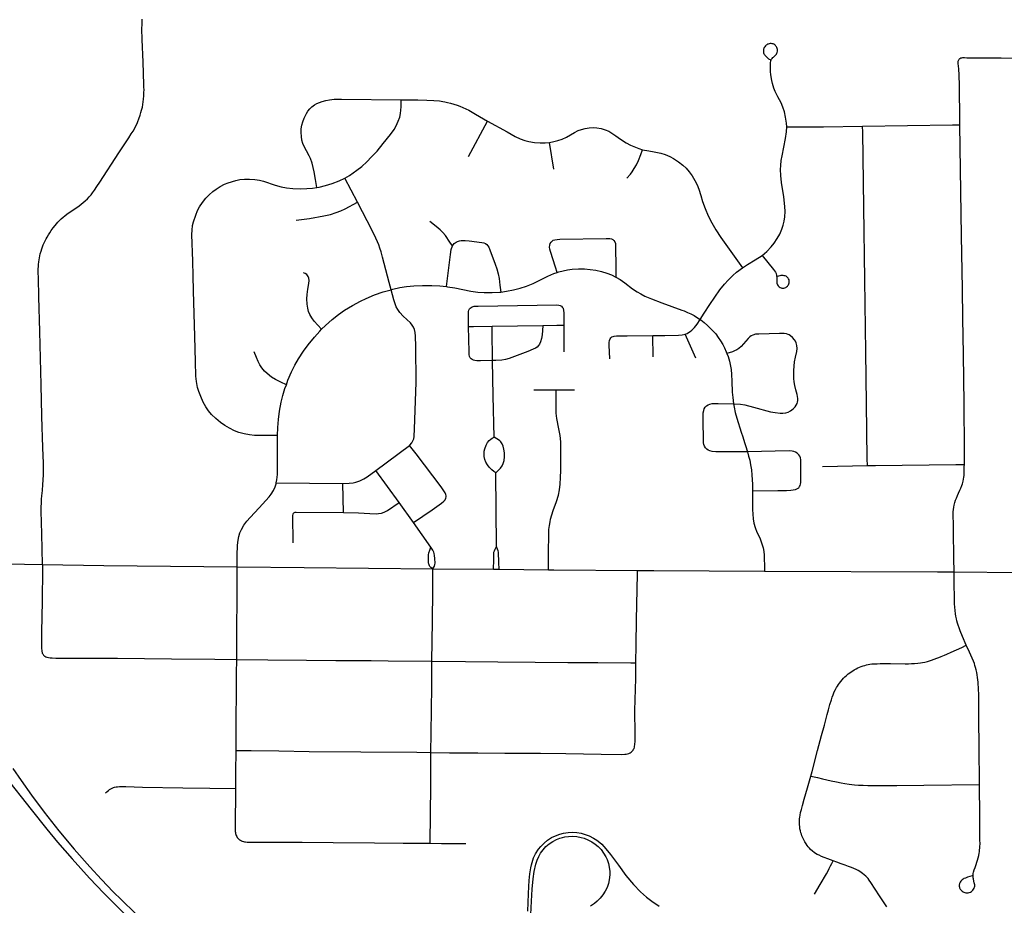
# Model space of a CAD drawing. Header units: feet. Extents: x 2113747 to 2516209, y 960708 to 1356798.
# Tile 53 of 92: x 2278185 to 2283483, y 1188301 to 1193066. Entities that reach past the tile are written whole.
import ezdxf

# ---------------------------------------------------------------- set-up
doc = ezdxf.new("R2010")
doc.units = ezdxf.units.FT
doc.header["$LTSCALE"] = 20
doc.header["$MEASUREMENT"] = 0
for name, color, linetype in [('GM_X_City_Street', 251, 'Continuous'), ('GM_X_Interchange_Ramps', 1, 'Continuous'), ('GM_X_Interstate_Route', 1, 'Continuous')]:
    doc.layers.add(name, color=color, linetype=linetype)

msp = doc.modelspace()

# ---------------------------------------------------------------- linework, layer by layer
at = {"layer": 'GM_X_City_Street', "flags": 128}
for points in [[(2278308, 1190135), (2278304.4, 1190300.4), (2278300.9, 1190422), (2278301, 1190442.5), (2278301.8, 1190465.9), (2278302.7, 1190485.4), (2278304, 1190504.1), (2278307.1, 1190532.8), (2278310.1, 1190565.3), (2278311.4, 1190588.8), (2278312.7, 1190618.5), (2278313.2, 1190638.7), (2278313.2, 1190655.7), (2278312.3, 1190679.6), (2278310.6, 1190721.7), (2278309.4, 1190762.9), (2278307.5, 1190821.7), (2278305.9, 1190872.4), (2278303.9, 1190934.1), (2278300.2, 1191102), (2278292.4, 1191388.6), (2278287.6, 1191575.4), (2278285.4, 1191676.2), (2278285, 1191707), (2278285, 1191726.1), (2278285.5, 1191738.3), (2278285.9, 1191749.2), (2278287.2, 1191763), (2278288.9, 1191774.7), (2278290.7, 1191785.6), (2278293, 1191796.2), (2278295.5, 1191806.5), (2278299.4, 1191820.4), (2278303.3, 1191833), (2278307.2, 1191843.4), (2278311.6, 1191854.2), (2278316.8, 1191866.4), (2278321.1, 1191875.5), (2278327.2, 1191886.8), (2278332.4, 1191896.3), (2278339.9, 1191909.5), (2278346.3, 1191919.3), (2278354.7, 1191931.6), (2278365, 1191945.8), (2278375, 1191959.3), (2278382.4, 1191968.4), (2278389.8, 1191976.7), (2278398.5, 1191985.3), (2278407.6, 1191994), (2278418.4, 1192003.6), (2278427.6, 1192011.4), (2278438.9, 1192020.1), (2278451.5, 1192029.2), (2278464.5, 1192038.3), (2278477.1, 1192046.5), (2278491.4, 1192056.1), (2278503.9, 1192065.2), (2278515.3, 1192073.9), (2278527.1, 1192083), (2278537.5, 1192092.1), (2278548.7, 1192102.6), (2278558.3, 1192112.9), (2278568.5, 1192123.8), (2278576.6, 1192133.8), (2278582.2, 1192141.2), (2278588.1, 1192149.5), (2278600.5, 1192168.9), (2278616.1, 1192192.8), (2278719, 1192350.1), (2278772.1, 1192430.7), (2278785.4, 1192451.5), (2278794.7, 1192466.7), (2278803.7, 1192482.3), (2278810.4, 1192494.5), (2278816.5, 1192507.6), (2278821.2, 1192519.3), (2278826, 1192532.3), (2278833, 1192552.3), (2278837.3, 1192566.6), (2278840.8, 1192579.2), (2278844.7, 1192595.3), (2278847.3, 1192609.2), (2278849.9, 1192625.2), (2278851.2, 1192639.5), (2278852.6, 1192657.4), (2278853.4, 1192674.3), (2278853.9, 1192688.6), (2278853.4, 1192703.8), (2278853, 1192717.3), (2278848.3, 1192838.5), (2278844.4, 1192960), (2278842.8, 1193017.4), (2278842.9, 1193042.1), (2278843.2, 1193069.5)], [(2282312.3, 1192490.1), (2282311.2, 1192508.9), (2282306.1, 1192541.3), (2282299.7, 1192570.1), (2282291.7, 1192595.1), (2282281.5, 1192619.2), (2282264.4, 1192651), (2282249.2, 1192680), (2282242.1, 1192697.8), (2282235.1, 1192722.1), (2282231.2, 1192739.5), (2282227.8, 1192759), (2282226, 1192772.1), (2282224.7, 1192785.1), (2282224, 1192797.7), (2282224, 1192811.6), (2282224.1, 1192822.5), (2282224.7, 1192834.6), (2282226.2, 1192844.2), (2282228, 1192850.1), (2282230.4, 1192853.7), (2282234.1, 1192858.1), (2282237.9, 1192862.1), (2282240.9, 1192865.2), (2282245.8, 1192869.6), (2282250.1, 1192873.9), (2282253.5, 1192877.5), (2282256.2, 1192881.5), (2282258.8, 1192885.8), (2282260.8, 1192890.6), (2282262.1, 1192896.1), (2282262.3, 1192901.1), (2282261.9, 1192906.5), (2282260.8, 1192911.3), (2282259.1, 1192916.5), (2282256.7, 1192920.6), (2282254.2, 1192924), (2282251.2, 1192927.6), (2282247.6, 1192931), (2282243.2, 1192933.8), (2282238.2, 1192935.9), (2282233.5, 1192937.2), (2282228.2, 1192937.8), (2282222.2, 1192937.5), (2282217, 1192936.9), (2282212, 1192935.4), (2282208.3, 1192933.9), (2282204.8, 1192931.7), (2282201.1, 1192929.1), (2282197.4, 1192925.6), (2282193.7, 1192920.8), (2282190.8, 1192916.2), (2282188.7, 1192911.7), (2282187.1, 1192907.1), (2282186.5, 1192902), (2282186.3, 1192897.4), (2282186.5, 1192893.5), (2282187.6, 1192887.8), (2282189.4, 1192883.4), (2282191.7, 1192878.7), (2282194.4, 1192875), (2282197.4, 1192871.6), (2282201.1, 1192867.5), (2282209.6, 1192859.9), (2282214.3, 1192856.3), (2282218.2, 1192853.9), (2282225.6, 1192850.5)], [(2283243.3, 1192501.1), (2283242.8, 1192523.1), (2283240.8, 1192712.4), (2283239.8, 1192767.4), (2283237.8, 1192802.3), (2283236.5, 1192816.2), (2283235.2, 1192830.9), (2283235.2, 1192842.3), (2283236.1, 1192847), (2283237.4, 1192850.5), (2283240, 1192854.4)], [(2283240, 1192854.4), (2283244.3, 1192857.8), (2283249, 1192860.4), (2283254.7, 1192861.7), (2283259.5, 1192862.1), (2283268.6, 1192862.1), (2283281.7, 1192862), (2283465.1, 1192860.6), (2283615.7, 1192860), (2283654.2, 1192860.2), (2283694.3, 1192860.3)], [(2279783.4, 1192163.8), (2279778.7, 1192196.1), (2279777.3, 1192206), (2279769.2, 1192248.1), (2279758.1, 1192293.4), (2279749.8, 1192318.6), (2279742.9, 1192333.9), (2279728.3, 1192359.9), (2279717.1, 1192380.9), (2279708.9, 1192400.4), (2279703.5, 1192418.8), (2279700.2, 1192437.7), (2279698.8, 1192460), (2279700, 1192479.1), (2279703.2, 1192497.9), (2279708.7, 1192516.3), (2279715.9, 1192537.2), (2279722.4, 1192551.6), (2279727.2, 1192562), (2279735, 1192574.7), (2279745.3, 1192586.9), (2279757.2, 1192597.9), (2279770.3, 1192607.3), (2279784.4, 1192615.1), (2279811.7, 1192625.3), (2279832.3, 1192631.4), (2279852.3, 1192635.3), (2279877, 1192637.9), (2279916.5, 1192638.5), (2280238.2, 1192635)], [(2279933.5, 1192213.8), (2279958.8, 1192228.4), (2279999.7, 1192256.2), (2280025.7, 1192276.8), (2280052.6, 1192301.4), (2280077.8, 1192327.6), (2280107.4, 1192359.6), (2280140.3, 1192399.6), (2280180.2, 1192447.8), (2280199.5, 1192474.8), (2280211.3, 1192495), (2280222.1, 1192519.4), (2280229.6, 1192541.7), (2280233.9, 1192561.3), (2280236.4, 1192578.7), (2280237.7, 1192596.9), (2280238.2, 1192635)], [(2280238.2, 1192635), (2280326.7, 1192634.4), (2280375, 1192633.7), (2280412.8, 1192632), (2280444, 1192629.1), (2280461.1, 1192626.8), (2280472.8, 1192624.4), (2280486.7, 1192621.6), (2280502.8, 1192617.6), (2280521, 1192612.4), (2280538.8, 1192606.8), (2280553.2, 1192601.1), (2280568.8, 1192594.5), (2280601, 1192579.1), (2280638.2, 1192558.6), (2280702.1, 1192520.7)], [(2280599.8, 1192330.5), (2280702.1, 1192520.7)], [(2280702.1, 1192520.7), (2280807.2, 1192462.4), (2280850.4, 1192438.6), (2280877.4, 1192425.8), (2280902.4, 1192416.6), (2280925, 1192410.7), (2280954.5, 1192405.7), (2280985.8, 1192403.5), (2281011.8, 1192403.5), (2281036.4, 1192404.6)], [(2281036.4, 1192404.6), (2281059.4, 1192410.2), (2281080.9, 1192415.8), (2281103.2, 1192423.3), (2281127.5, 1192434.5), (2281170.5, 1192459), (2281190.5, 1192469.2), (2281208.5, 1192476), (2281227, 1192480.9), (2281249.2, 1192484.5), (2281271.6, 1192485.5), (2281290.7, 1192484.3), (2281312.9, 1192480.4), (2281334.4, 1192474.2), (2281355.2, 1192465.7), (2281371.8, 1192456.3), (2281392.4, 1192441.6), (2281417.1, 1192423.9), (2281448, 1192404.5), (2281471.4, 1192391.9), (2281499, 1192380.2), (2281516.3, 1192373.8), (2281536.3, 1192366.8)], [(2282180.1, 1191797.2), (2282204.5, 1191818.2), (2282228.2, 1191843.7), (2282244.7, 1191864.2), (2282261.2, 1191888.6), (2282274.1, 1191911.5), (2282286.2, 1191938.4), (2282293.6, 1191960.1), (2282298.8, 1191982.5), (2282301.8, 1192005.2), (2282303.2, 1192034.7), (2282302.5, 1192060.9), (2282295.6, 1192112.9), (2282283.3, 1192190.7), (2282280.2, 1192227.2), (2282279.1, 1192259.4), (2282279.9, 1192282.3), (2282282.7, 1192309.1), (2282287.1, 1192333.9), (2282306.2, 1192427.2), (2282311.4, 1192463.3), (2282312.3, 1192490.1)], [(2282312.3, 1192490.1), (2282342.1, 1192490.1), (2282509.9, 1192490.1), (2282720.5, 1192493.3)], [(2282720.5, 1192493.3), (2283204.7, 1192500.5), (2283243.3, 1192501.1)], [(2282745.7, 1190666.5), (2282745.2, 1190702.5), (2282740.9, 1191000.8), (2282737.2, 1191279.6), (2282732, 1191667), (2282726.4, 1192057.9), (2282720.9, 1192461.4), (2282720.5, 1192493.3)], [(2283267.7, 1190673.3), (2283268.1, 1190755.6), (2283266.5, 1190999.7), (2283262.3, 1191266.7), (2283259.7, 1191458.7), (2283257.2, 1191618.5), (2283252.6, 1191903.8), (2283248.8, 1192141.3), (2283245.8, 1192380.6), (2283243.3, 1192501.1)], [(2281058.3, 1192261.5), (2281036.4, 1192404.6)], [(2281451, 1192212.7), (2281470.6, 1192235.3), (2281480.2, 1192247.9), (2281491.9, 1192264.8), (2281504.1, 1192284.7), (2281515.1, 1192308.8), (2281526.1, 1192340.1), (2281536.3, 1192366.8)], [(2281536.3, 1192366.8), (2281569.8, 1192360.3), (2281598.9, 1192355.4), (2281633.8, 1192347.8), (2281658.4, 1192340.3), (2281682.2, 1192330.4), (2281702.1, 1192319.8), (2281729.3, 1192302.2), (2281752.1, 1192284.2), (2281770.9, 1192266.5), (2281787.9, 1192247.2), (2281803, 1192226.3), (2281818.1, 1192201.4), (2281829.4, 1192178.1), (2281838.7, 1192154.1), (2281848.9, 1192119.7), (2281858.8, 1192088.1), (2281872.3, 1192050.9), (2281889.3, 1192011.4), (2281908.6, 1191972.9), (2281930.3, 1191935.9), (2281957.9, 1191894.8), (2282073.8, 1191731.7)], [(2279572.5, 1190829.1), (2279528.5, 1190828.7), (2279479.2, 1190828.3), (2279448.1, 1190829.6), (2279420.7, 1190832.9), (2279392.5, 1190837.4), (2279364.6, 1190845.4), (2279340.5, 1190854.6), (2279314.3, 1190867.4), (2279289.1, 1190882), (2279265.4, 1190898.8), (2279240.7, 1190919.8), (2279217.7, 1190942.6), (2279201.1, 1190962.2), (2279186.5, 1190983.5), (2279172.2, 1191008.8), (2279158.7, 1191038.3), (2279148.3, 1191065.5), (2279142.3, 1191087.1), (2279136.3, 1191118.9), (2279133.3, 1191147.9), (2279130.1, 1191226.2), (2279127.1, 1191360.7), (2279120.5, 1191606.7), (2279118.1, 1191688.7), (2279115.8, 1191767.3), (2279111, 1191911.3), (2279111.9, 1191933.7), (2279115.3, 1191959.3), (2279119.9, 1191977.9), (2279131.9, 1192015), (2279141.7, 1192038.9), (2279152.3, 1192058.7), (2279168.2, 1192083), (2279186.2, 1192105.9), (2279203.9, 1192124.6), (2279223.2, 1192141.8), (2279241.2, 1192155.1), (2279263.5, 1192168.4), (2279286.3, 1192180.4), (2279307.2, 1192188.7), (2279347.7, 1192200.7), (2279369.6, 1192205.6), (2279395.2, 1192208.3), (2279421, 1192208.5), (2279450, 1192206.3), (2279475.5, 1192202.4), (2279497.4, 1192197), (2279559.4, 1192175.8), (2279591.5, 1192167.2), (2279620.9, 1192161.9), (2279653.8, 1192158.3), (2279693.5, 1192156.5), (2279729.9, 1192157.4), (2279759.6, 1192159.8), (2279783.4, 1192163.8)], [(2279783.4, 1192163.8), (2279795.6, 1192165.8), (2279831.1, 1192174), (2279865.8, 1192185), (2279902.9, 1192199.2), (2279933.5, 1192213.8)], [(2280002.1, 1192084), (2279933.5, 1192213.8)], [(2279672.7, 1191987.1), (2279700.2, 1191990.3), (2279744.1, 1191996.5), (2279821.6, 1192010.7), (2279856.7, 1192018.9), (2279888.1, 1192028.4), (2279912.6, 1192037.7), (2279935.3, 1192048.3), (2280002.1, 1192084)], [(2280183, 1191613.1), (2280172.3, 1191652), (2280137.8, 1191789.3), (2280129.8, 1191817.5), (2280123.3, 1191837.2), (2280117, 1191854.7), (2280110.2, 1191871), (2280101.7, 1191891.1), (2280081.4, 1191932.4), (2280002.1, 1192084)], [(2280512.9, 1191849.8), (2280499.9, 1191869.1), (2280476, 1191904.5), (2280461.6, 1191922), (2280447.8, 1191935.6), (2280424.9, 1191953.9), (2280390.9, 1191980.6)], [(2281077, 1191706), (2281067.6, 1191734.8), (2281040.3, 1191818.5), (2281036.7, 1191830.9), (2281035.5, 1191842), (2281036.8, 1191853.3), (2281039.4, 1191861.6), (2281044.2, 1191869.4), (2281049.4, 1191875), (2281055.6, 1191879.4), (2281063.9, 1191882.5), (2281076.3, 1191884.1), (2281091.1, 1191885), (2281341.1, 1191888.9), (2281360, 1191888.9), (2281368.5, 1191887), (2281376.1, 1191883.2), (2281382.5, 1191877.7), (2281387.1, 1191870.7), (2281389.8, 1191862.5), (2281390.9, 1191853.4), (2281392.8, 1191725.9), (2281393, 1191681.5)], [(2280481.7, 1191630), (2280485.1, 1191659.5), (2280502.2, 1191803.2), (2280507, 1191830.5), (2280512.9, 1191849.8)], [(2280512.9, 1191849.8), (2280516.4, 1191855.5), (2280522.7, 1191862), (2280532.5, 1191869.1), (2280540.5, 1191873), (2280550.5, 1191876.1), (2280560.9, 1191877.8), (2280571.8, 1191878.3), (2280582.2, 1191878.3), (2280603.4, 1191875.6), (2280670.7, 1191867.7), (2280682.9, 1191864.9), (2280690.8, 1191861.3), (2280697.9, 1191856), (2280703.8, 1191849.5), (2280708.7, 1191841.8), (2280715.2, 1191827.3), (2280743.7, 1191750.1), (2280751.3, 1191726), (2280759.3, 1191697.9), (2280764, 1191674.1), (2280769, 1191637.3), (2280773, 1191600.9)], [(2282073.8, 1191731.7), (2282100.3, 1191748.8), (2282142.8, 1191773.5), (2282180.1, 1191797.2)], [(2282180.1, 1191797.2), (2282241.1, 1191721.9), (2282250.7, 1191708.6), (2282255.1, 1191699.8), (2282257.4, 1191690.2), (2282258.9, 1191677.4), (2282258.3, 1191657.6), (2282258.8, 1191652.4), (2282259.5, 1191647.9), (2282260.9, 1191643.5), (2282262.7, 1191639.2), (2282266.7, 1191633.3), (2282271.4, 1191628.8), (2282277, 1191625.3), (2282281.3, 1191623.5), (2282286.3, 1191622.4), (2282291.5, 1191621.8), (2282296.2, 1191622.2), (2282301.5, 1191623.1), (2282306.9, 1191625.5), (2282311.3, 1191628), (2282316.1, 1191632.2), (2282318.8, 1191636), (2282321.8, 1191640.4), (2282323.9, 1191645.2), (2282325.3, 1191649.6), (2282325.8, 1191654.6), (2282325.9, 1191659.4), (2282324.7, 1191665.8), (2282322.1, 1191671.8), (2282319.1, 1191676.1), (2282316.1, 1191679.6), (2282312.2, 1191682.8), (2282308.1, 1191685.4), (2282303.7, 1191687.2), (2282298.7, 1191688.5), (2282292.4, 1191689.4), (2282285.9, 1191689.3), (2282280.9, 1191689.1), (2282274, 1191688), (2282267.6, 1191686.3), (2282263.1, 1191684.3)], [(2281846.1, 1191453.1), (2281867, 1191487.4), (2281898.3, 1191533.6), (2281952.1, 1191611.9), (2281977.8, 1191643.3), (2281996.9, 1191664.9), (2282021.6, 1191690.2), (2282041.2, 1191707.6), (2282073.8, 1191731.7)], [(2279809.4, 1191400.5), (2279769.8, 1191443.2), (2279756.5, 1191461.3), (2279746.1, 1191479.5), (2279739.1, 1191496.8), (2279734.8, 1191514.3), (2279731.7, 1191535.4), (2279730.4, 1191564.9), (2279731.6, 1191587.8), (2279736, 1191617.1), (2279741.1, 1191646.3), (2279741.8, 1191662.9), (2279740.2, 1191675.8), (2279737.1, 1191685), (2279733.9, 1191690.6), (2279729.5, 1191695.5), (2279721.4, 1191700.5), (2279712, 1191704.1)], [(2280773, 1191600.9), (2280804.1, 1191604.8), (2280842.4, 1191612.2), (2280877, 1191621.2), (2280910.9, 1191632.4), (2280947, 1191647.3), (2280979.1, 1191663.2), (2281026.2, 1191685.8), (2281058.4, 1191699.7), (2281077, 1191706)], [(2281077, 1191706), (2281085.3, 1191708.8), (2281109.6, 1191715.7), (2281132.2, 1191720), (2281157.5, 1191723), (2281192.1, 1191725.3), (2281223.3, 1191725.2), (2281254.2, 1191722.9), (2281284.8, 1191718.4), (2281314.8, 1191711.8), (2281344, 1191702.9), (2281369, 1191693), (2281393, 1191681.5)], [(2281393, 1191681.5), (2281393.2, 1191681.4), (2281416.2, 1191667.9), (2281440.5, 1191650.6), (2281482.1, 1191618.6), (2281506.6, 1191602.7), (2281526.1, 1191591.3), (2281549.1, 1191579.4), (2281584.8, 1191563.7), (2281640, 1191543.1), (2281748, 1191503.7), (2281760.2, 1191498.8), (2281778.3, 1191491), (2281796.5, 1191482.7), (2281813.9, 1191473.7), (2281832.5, 1191462.2), (2281846.1, 1191453.1)], [(2280183, 1191613.1), (2280192, 1191615.7), (2280230.6, 1191624.7), (2280266.5, 1191630.8), (2280306, 1191634.8), (2280352.1, 1191636.7), (2280401.6, 1191636.5), (2280445.6, 1191633.9), (2280481.7, 1191630)], [(2280481.7, 1191630), (2280486.9, 1191629.5), (2280526.2, 1191623.3), (2280612.9, 1191605.4), (2280649.8, 1191600.7), (2280684, 1191598.1), (2280726.3, 1191598), (2280768.6, 1191600.3), (2280773, 1191600.9)], [(2279809.4, 1191400.5), (2279829.6, 1191420.6), (2279866.9, 1191453.2), (2279900.7, 1191479.7), (2279933.2, 1191502.5), (2279975.2, 1191528.6), (2280018.6, 1191552.5), (2280048.5, 1191566.7), (2280094.6, 1191584.9), (2280141.3, 1191601), (2280183, 1191613.1)], [(2280282, 1190775.8), (2280284.1, 1190777.6), (2280294.3, 1190789.2), (2280300.6, 1190799.7), (2280304.7, 1190811.1), (2280306.9, 1190823.2), (2280308.9, 1190865.5), (2280317.6, 1191114.4), (2280315.5, 1191308.2), (2280315.3, 1191363.7), (2280313.4, 1191382.8), (2280309.1, 1191399.3), (2280303.7, 1191412.2), (2280297.1, 1191422.7), (2280286.7, 1191434.4), (2280248.5, 1191470.3), (2280230.5, 1191490), (2280218.8, 1191506.6), (2280210.6, 1191521.4), (2280204.2, 1191537.2), (2280197.6, 1191558), (2280183, 1191613.1)], [(2280600.3, 1191415.5), (2280599.1, 1191482.3), (2280600.1, 1191496.4), (2280602.2, 1191503.4), (2280605.3, 1191510), (2280609, 1191514.3), (2280613.2, 1191518), (2280619.9, 1191521.3), (2280630.7, 1191524), (2280651.3, 1191525.2), (2281074.9, 1191532), (2281085.5, 1191530.6), (2281092.5, 1191528.5), (2281100.2, 1191524.1), (2281104.5, 1191520.2), (2281108.4, 1191513.2), (2281111, 1191501.9), (2281112.2, 1191488.2), (2281112.1, 1191423.2)], [(2280600.3, 1191415.5), (2280626.2, 1191415.8), (2280726.4, 1191417)], [(2280729.3, 1191232.4), (2280664.2, 1191230.8), (2280644, 1191230.8), (2280633.6, 1191232), (2280626.5, 1191233.7), (2280619.7, 1191236.9), (2280613.7, 1191241.4), (2280608.8, 1191247.4), (2280605.5, 1191254.2), (2280603, 1191264.9), (2280602.6, 1191278.8), (2280600.3, 1191415.5)], [(2280726.4, 1191417), (2281000, 1191421.2), (2281000.2, 1191421.2)], [(2280729.3, 1191232.4), (2280726.8, 1191393.1), (2280726.4, 1191417)], [(2281000.2, 1191421.2), (2280998.5, 1191393.4), (2280996.4, 1191369.9), (2280992.6, 1191350), (2280987.8, 1191333.7), (2280982.2, 1191321), (2280976.1, 1191312.2), (2280968.5, 1191304.7), (2280959.8, 1191298.7), (2280947.6, 1191292.5), (2280919.8, 1191281.5), (2280818.6, 1191243.2), (2280799.1, 1191237.7), (2280779.2, 1191234.7), (2280746.1, 1191232.8), (2280729.3, 1191232.4)], [(2281000.2, 1191421.2), (2281075.7, 1191422.6), (2281112.1, 1191423.2)], [(2281112.1, 1191423.2), (2281112, 1191278.3)], [(2281764.7, 1191373.7), (2281775.9, 1191378.4), (2281784.2, 1191382.8), (2281793.1, 1191389.2), (2281800.5, 1191395.3), (2281808.7, 1191402.6), (2281815.7, 1191410), (2281829.2, 1191427.8), (2281846.1, 1191453.1)], [(2281846.1, 1191453.1), (2281849.9, 1191450.5), (2281850.1, 1191450.4), (2281868.6, 1191436.4), (2281886, 1191421.2), (2281909.7, 1191398), (2281929.7, 1191375.8), (2281943.1, 1191357), (2281956.4, 1191338), (2281967.5, 1191317.9), (2281977.2, 1191300.5), (2281986.4, 1191279.3), (2281990, 1191270.3)], [(2279619.5, 1191101.9), (2279628.3, 1191125.7), (2279647.9, 1191171.1), (2279665.5, 1191206.6), (2279685.1, 1191241.1), (2279712, 1191282.7), (2279737.1, 1191317.5), (2279770.2, 1191358.7), (2279798.9, 1191390.2), (2279809.4, 1191400.5)], [(2281360.6, 1191241.5), (2281356.4, 1191314.2), (2281356.1, 1191329.8), (2281357.7, 1191339.4), (2281361.4, 1191348.3), (2281365.7, 1191354.9), (2281371.8, 1191359.7), (2281378.3, 1191362.4), (2281384.2, 1191363.7), (2281395.9, 1191364.5), (2281454.2, 1191365.7), (2281592.1, 1191367)], [(2281592.1, 1191367), (2281656.1, 1191367.8), (2281730.5, 1191369), (2281749.2, 1191370.4), (2281764.7, 1191373.7)], [(2281592.5, 1191251.8), (2281592.1, 1191367)], [(2281823.6, 1191245.5), (2281764.7, 1191373.7)], [(2282025.7, 1190999.5), (2282063.6, 1190996.7), (2282086.6, 1190993.2), (2282133.7, 1190981), (2282225.3, 1190956.1), (2282250.3, 1190951.7), (2282277.1, 1190948.7), (2282290.2, 1190948.7), (2282307.2, 1190951), (2282320.3, 1190954.9), (2282332.9, 1190961.4), (2282346.7, 1190971.8), (2282357.5, 1190983.8), (2282363.3, 1190992.2), (2282368, 1191001.2), (2282370.1, 1191009), (2282371, 1191016.4), (2282371.5, 1191027.7), (2282370.6, 1191038.1), (2282368.2, 1191050.1), (2282361.6, 1191074.3), (2282355.3, 1191097.5), (2282352.5, 1191117.3), (2282351.1, 1191136.2), (2282350.2, 1191156.1), (2282349.9, 1191178.1), (2282351.2, 1191202), (2282353.8, 1191224.5), (2282358.5, 1191250.6), (2282366, 1191280.6), (2282367.6, 1191296.5), (2282366.9, 1191312.2), (2282363.4, 1191326.6), (2282359.2, 1191336.1), (2282354, 1191344.4), (2282343, 1191356.6), (2282332.7, 1191364.6), (2282324.7, 1191370), (2282319.6, 1191372.6), (2282310.9, 1191375.7), (2282298.3, 1191377.4), (2282273.1, 1191378.3), (2282161.4, 1191374.7), (2282144.6, 1191373.2), (2282129.4, 1191369.2), (2282121.1, 1191364.9), (2282113.3, 1191359.3), (2282104.2, 1191351), (2282066.7, 1191307.4), (2282054.7, 1191296.8), (2282043.4, 1191289.4), (2282031.2, 1191284.2), (2282019.6, 1191279.5), (2281990, 1191270.3)], [(2279619.5, 1191101.9), (2279589.7, 1191116.5), (2279560.6, 1191131), (2279540.5, 1191143.5), (2279516.9, 1191161.7), (2279502.5, 1191175.3), (2279487.8, 1191193.2), (2279476.9, 1191209.7), (2279467.9, 1191227.4), (2279459.1, 1191248.8), (2279446.9, 1191278.7)], [(2281990, 1191270.3), (2281996.2, 1191254.7), (2282004.1, 1191229.3), (2282008.3, 1191210.7), (2282012.6, 1191184.6), (2282015.1, 1191157.2), (2282016.3, 1191120.9), (2282018.5, 1191062.1), (2282021.6, 1191033), (2282025.7, 1190999.5)], [(2280736.9, 1190819.1), (2280732.3, 1191042.1), (2280729.3, 1191232.4)], [(2279572.5, 1190829.1), (2279573.6, 1190871.9), (2279576.5, 1190914.6), (2279582.4, 1190959), (2279592.1, 1191009), (2279600.5, 1191044.4), (2279612.2, 1191082.3), (2279619.5, 1191101.9)], [(2280951, 1191074.4), (2281071.2, 1191075.2)], [(2281029.8, 1190106.4), (2281029.9, 1190136.3), (2281030.2, 1190197), (2281031.6, 1190297.9), (2281032.6, 1190323.1), (2281034.8, 1190343.9), (2281038.3, 1190363.9), (2281041.2, 1190377.7), (2281056.1, 1190426), (2281072.9, 1190474.4), (2281083.5, 1190508.5), (2281089.7, 1190536), (2281093.7, 1190567.5), (2281095.3, 1190602.3), (2281096.3, 1190640.7), (2281097.3, 1190775), (2281096.1, 1190794), (2281092.1, 1190829), (2281089.3, 1190846.8), (2281085.4, 1190864.6), (2281074.5, 1190920), (2281071.6, 1190949.2), (2281070.7, 1190973.6), (2281071.2, 1191075.2)], [(2281071.2, 1191075.2), (2281170.3, 1191074.9)], [(2282100.8, 1190740.6), (2281930.4, 1190740.5), (2281910.8, 1190742.3), (2281898.2, 1190745.7), (2281889.4, 1190750), (2281881.4, 1190755.8), (2281874.6, 1190762.8), (2281869.1, 1190771), (2281865.7, 1190780.1), (2281864.2, 1190789.8), (2281862.8, 1190924.3), (2281863.1, 1190950.5), (2281865.2, 1190963.4), (2281868.6, 1190972.6), (2281873.9, 1190980.9), (2281880.9, 1190987.7), (2281889.1, 1190993.2), (2281898, 1190997.2), (2281910.7, 1191000.3), (2281923.8, 1191001.4), (2281943.3, 1191001.5), (2282025.7, 1190999.5)], [(2282025.7, 1190999.5), (2282029, 1190981.7), (2282034.9, 1190953.1), (2282043.3, 1190921.6), (2282067.1, 1190846.8), (2282075.6, 1190822), (2282085.6, 1190790.7), (2282092.2, 1190768.7), (2282099.2, 1190746.8), (2282100.8, 1190740.6)], [(2279565.1, 1190573.5), (2279568.4, 1190590.3), (2279571.3, 1190619.3), (2279572.7, 1190668.3), (2279571.9, 1190802.8), (2279572.5, 1190829.1)], [(2280100.5, 1190640.7), (2280282, 1190775.8)], [(2280304.3, 1190359.9), (2280404.1, 1190429.1), (2280454.6, 1190465.5), (2280467.4, 1190475.7), (2280473.9, 1190483.1), (2280478.2, 1190491.8), (2280479.5, 1190498.1), (2280479.5, 1190504.6), (2280478.1, 1190510.9), (2280473.9, 1190519.8), (2280451.8, 1190552.4), (2280318.1, 1190730.1), (2280282, 1190775.8)], [(2280746.8, 1190628.5), (2280735.9, 1190635.8), (2280725.5, 1190644.1), (2280719, 1190650.2), (2280711.6, 1190657.6), (2280701.6, 1190670.6), (2280693.4, 1190684.5), (2280687.9, 1190699.4), (2280684.2, 1190715.3), (2280683.3, 1190728.4), (2280684.7, 1190744), (2280688.1, 1190757.6), (2280694.5, 1190776.2), (2280702.6, 1190790.5), (2280710.8, 1190801.3), (2280719.9, 1190809.6), (2280727.3, 1190814.8), (2280736.9, 1190819.1)], [(2280746.8, 1190628.5), (2280757.6, 1190638), (2280771.1, 1190653.2), (2280780.7, 1190666.4), (2280786.3, 1190678.3), (2280790.8, 1190693.9), (2280793.2, 1190713.4), (2280793.1, 1190736.4), (2280790.6, 1190755.9), (2280786.4, 1190771.7), (2280781.2, 1190783.7), (2280773.9, 1190794.5), (2280768.6, 1190800), (2280761.6, 1190805.2), (2280752.9, 1190810.8), (2280736.9, 1190819.1)], [(2282127.6, 1190530.2), (2282264.5, 1190532.9), (2282311.4, 1190533.6), (2282334.4, 1190534.9), (2282347.4, 1190536.3), (2282359.1, 1190538.8), (2282370.5, 1190543.2), (2282377, 1190547.9), (2282381.3, 1190553.6), (2282384.3, 1190559.7), (2282386.1, 1190567.5), (2282387.4, 1190576.2), (2282388, 1190586.5), (2282388.3, 1190698.2), (2282386.6, 1190707.8), (2282383.3, 1190716.7), (2282377.6, 1190724.8), (2282368.2, 1190734), (2282360, 1190739.4), (2282350.9, 1190743.1), (2282341, 1190744.7), (2282324.8, 1190745.7), (2282100.8, 1190740.6)], [(2282100.8, 1190740.6), (2282106.8, 1190718.2), (2282112.7, 1190696), (2282117.7, 1190670.2), (2282122, 1190644.2), (2282125, 1190614.7), (2282126.1, 1190592.7), (2282127.1, 1190565.4), (2282127.6, 1190539.2), (2282127.6, 1190530.2)], [(2282745.7, 1190666.5), (2282789.2, 1190667.3), (2283221.3, 1190672.7), (2283267.7, 1190673.3)], [(2283212.5, 1190094.5), (2283211.8, 1190169.4), (2283209.7, 1190315.8), (2283208.5, 1190359), (2283207.1, 1190391.7), (2283207.2, 1190406.9), (2283207.6, 1190418.2), (2283208.5, 1190430.4), (2283210.4, 1190443), (2283212.8, 1190454.7), (2283216.5, 1190467.9), (2283220.7, 1190480.3), (2283224.9, 1190492.2), (2283231.1, 1190506.4), (2283236.7, 1190519), (2283244.1, 1190534.6), (2283249.1, 1190546), (2283254.1, 1190559.4), (2283257, 1190568), (2283259.3, 1190575.8), (2283261.5, 1190583.2), (2283263.5, 1190594.1), (2283265, 1190603.7), (2283266, 1190614), (2283266.8, 1190628), (2283267.2, 1190641.8), (2283267.6, 1190661), (2283267.7, 1190673.3)], [(2279923.8, 1190571.3), (2279957.8, 1190571.8), (2279979.1, 1190574), (2279993.6, 1190577.4), (2280014.6, 1190584.7), (2280026, 1190590), (2280036.4, 1190595.7), (2280055, 1190606.8), (2280100.5, 1190640.7)], [(2280226.2, 1190468), (2280100.5, 1190640.7)], [(2280751.2, 1190231.9), (2280746.8, 1190628.5)], [(2282504.5, 1190662), (2282745.7, 1190666.5)], [(2279354.2, 1190121.7), (2279355.7, 1190182.9), (2279357, 1190238.9), (2279359.6, 1190265.5), (2279363.6, 1190285.3), (2279369.8, 1190304.5), (2279377.9, 1190323), (2279391.3, 1190346.2), (2279406.7, 1190368.1), (2279424, 1190388.4), (2279474.1, 1190440.3), (2279509.6, 1190479.1), (2279527.2, 1190498.1), (2279538.6, 1190513.5), (2279549.8, 1190532.9), (2279559.2, 1190553.4), (2279564.1, 1190568.4), (2279565.1, 1190573.5)], [(2279565.1, 1190573.5), (2279923.8, 1190571.3)], [(2279926.2, 1190413.6), (2279923.8, 1190571.3)], [(2282127.6, 1190530.2), (2282127.6, 1190513), (2282127.5, 1190457.3), (2282127.7, 1190431.1), (2282128.9, 1190405.2), (2282131.8, 1190379.5), (2282135.7, 1190357.5), (2282142.4, 1190332.9), (2282151.3, 1190309.4), (2282166.4, 1190277.8), (2282178.7, 1190246.3), (2282185.2, 1190223.9), (2282188.5, 1190204.4), (2282190.2, 1190184.5), (2282190.9, 1190165.8), (2282191.5, 1190129.7), (2282192.1, 1190098.5)], [(2279926.2, 1190413.6), (2280007.3, 1190412.7), (2280069.4, 1190409.7), (2280102.1, 1190407.9), (2280115.2, 1190408.7), (2280131.3, 1190411.4), (2280146.7, 1190416.8), (2280164.2, 1190425.9), (2280226.2, 1190468)], [(2280304.3, 1190359.9), (2280226.2, 1190468)], [(2279656.9, 1190251.3), (2279654.3, 1190398.8), (2279655.5, 1190405.3), (2279658.4, 1190410.9), (2279660.7, 1190413.3), (2279666.4, 1190416.4), (2279672.9, 1190417), (2279926.2, 1190413.6)], [(2280396.7, 1190227.6), (2280304.3, 1190359.9)], [(2280407.3, 1190111.6), (2280397.8, 1190119), (2280392.3, 1190124.6), (2280389.8, 1190127.8), (2280387.5, 1190132.4), (2280385.6, 1190137.6), (2280384.6, 1190142.4), (2280384.3, 1190148.1), (2280384.4, 1190165.9), (2280385, 1190186.7), (2280386.4, 1190198.1), (2280391, 1190211.7), (2280396.7, 1190227.6)], [(2280407.3, 1190111.6), (2280413.7, 1190119.8), (2280417.3, 1190126.5), (2280419.4, 1190134.5), (2280419.9, 1190141.2), (2280418.8, 1190166.1), (2280416.8, 1190182.5), (2280415, 1190193), (2280412.9, 1190200.6), (2280407.5, 1190212.2), (2280396.7, 1190227.6)], [(2280735, 1190109), (2280735.8, 1190160.5), (2280736.6, 1190201.2), (2280738.7, 1190208.7), (2280742.4, 1190216.5), (2280751.2, 1190231.9)], [(2280764.1, 1190108.8), (2280762.4, 1190145.7), (2280760.5, 1190200.1), (2280759, 1190208.9), (2280756.4, 1190216.5), (2280751.2, 1190231.9)], [(2277823.3, 1190143.5), (2278308, 1190135)], [(2278308, 1190135), (2278307.7, 1190111.5), (2278305.9, 1189935.7), (2278302.8, 1189772.4), (2278302.8, 1189693.4), (2278302.8, 1189681.2), (2278303.2, 1189673.8), (2278304.2, 1189667), (2278305.4, 1189662.1), (2278306.5, 1189658.3), (2278308.4, 1189654.3), (2278310.4, 1189650.4), (2278313.2, 1189646.9), (2278315.8, 1189643.7), (2278319.7, 1189640.8), (2278324.9, 1189638.2), (2278330.5, 1189636), (2278339.8, 1189633.8), (2278349.6, 1189632.5), (2278360.1, 1189631.7), (2278378.7, 1189631.2), (2278442.1, 1189631.2), (2278710.5, 1189629.8), (2279001, 1189627), (2279235.1, 1189624.6), (2279352.5, 1189623.4)], [(2278308, 1190135), (2278638.3, 1190129.1), (2279354.2, 1190121.7)], [(2279352.5, 1189623.4), (2279353.3, 1189728.2), (2279353.9, 1189822.2), (2279354.8, 1189915.5), (2279355.7, 1190002.4), (2279354.2, 1190121.7)], [(2279354.2, 1190121.7), (2279716.2, 1190117.9), (2280407.3, 1190111.6)], [(2280403.2, 1189615), (2280405.7, 1189827.8), (2280407.1, 1189995), (2280407.3, 1190111.6)], [(2280407.3, 1190111.6), (2280735, 1190109)], [(2280735, 1190109), (2280764.1, 1190108.8)], [(2280764.1, 1190108.8), (2281029.8, 1190106.4)], [(2281029.8, 1190106.4), (2281058.7, 1190106.2), (2281508.8, 1190102.8)], [(2281500.7, 1189605.8), (2281502.4, 1189702), (2281503.4, 1189836.4), (2281508.4, 1190082.8), (2281508.8, 1190102.8)], [(2281508.8, 1190102.8), (2281597, 1190102.2), (2282192.1, 1190098.5)], [(2282192.1, 1190098.5), (2283123.1, 1190095.2), (2283212.5, 1190094.5)], [(2283277.7, 1189700.4), (2283258.1, 1189746.7), (2283245.5, 1189777.1), (2283239, 1189793.6), (2283233.8, 1189808.8), (2283230.3, 1189819.7), (2283227.3, 1189830.6), (2283224.7, 1189841.8), (2283222.1, 1189855.8), (2283220.3, 1189869.9), (2283218.2, 1189887.4), (2283216.3, 1189905.4), (2283215.2, 1189922.6), (2283214.5, 1189941.2), (2283214.3, 1189957.8), (2283213.9, 1189974.7), (2283213.3, 1190010), (2283212.7, 1190077.2), (2283212.5, 1190094.5)], [(2283212.5, 1190094.5), (2283919.8, 1190088.7)], [(2282441.3, 1188996), (2282448.3, 1189021.1), (2282478.4, 1189133.7), (2282499.6, 1189213.9), (2282514.9, 1189270.1), (2282530.1, 1189327), (2282536.7, 1189352.6), (2282540.2, 1189366.1), (2282544.5, 1189381.7), (2282552.3, 1189406.4), (2282556.7, 1189419.9), (2282561.4, 1189433.8), (2282568, 1189448.7), (2282574.5, 1189461.1), (2282580, 1189472), (2282584.9, 1189479.8), (2282590.2, 1189488.1), (2282595.9, 1189496.6), (2282602.3, 1189505.4), (2282609.7, 1189514.2), (2282617.5, 1189522.8), (2282625.4, 1189530.8), (2282633.6, 1189538), (2282642.9, 1189545.7), (2282651, 1189551.9), (2282659.2, 1189557.5), (2282667.5, 1189563.1), (2282675.3, 1189567.9), (2282684.9, 1189573.1), (2282694.8, 1189577.9), (2282704, 1189581.8), (2282712.9, 1189585.2), (2282722.6, 1189588.7), (2282732.2, 1189591.8), (2282741.8, 1189594.4), (2282750.9, 1189596.5), (2282760, 1189598.3), (2282770, 1189599.6), (2282783, 1189600.4), (2282798.6, 1189600.9), (2282814.3, 1189601.3), (2282870.7, 1189601), (2282948.9, 1189600.8), (2282967.2, 1189600.8), (2282983.2, 1189601.2), (2282999.3, 1189602.1), (2283017.5, 1189603.8), (2283031.4, 1189605.6), (2283042.3, 1189607.3), (2283055.3, 1189609.9), (2283068.8, 1189613.3), (2283080.5, 1189616.8), (2283091.8, 1189620.3), (2283105.7, 1189625), (2283119.6, 1189629.8), (2283130.4, 1189633.7), (2283142.8, 1189639), (2283161.7, 1189646.7), (2283173.4, 1189652), (2283196.1, 1189662), (2283225.7, 1189675.7), (2283253.3, 1189688.8), (2283277.7, 1189700.4)], [(2283348.8, 1188950.2), (2283347.3, 1189156.1), (2283346.1, 1189300.7), (2283345.7, 1189371.5), (2283345.7, 1189418.8), (2283345.3, 1189440.5), (2283344.4, 1189458.8), (2283343.1, 1189476.6), (2283342.3, 1189487.9), (2283341.4, 1189500.9), (2283340.1, 1189514.4), (2283338.3, 1189527.4), (2283336.6, 1189540.4), (2283334, 1189554.3), (2283331, 1189567.3), (2283327.9, 1189579.5), (2283324.5, 1189591.2), (2283321.5, 1189601.7), (2283316.7, 1189614.3), (2283310.2, 1189629.9), (2283303.2, 1189645.9), (2283295.4, 1189663.3), (2283277.7, 1189700.4)], [(2279348.8, 1189133.8), (2279350.2, 1189311.4), (2279351.1, 1189436.1), (2279352, 1189548.1), (2279352.5, 1189623.4)], [(2279352.5, 1189623.4), (2279520.8, 1189621.6), (2279728, 1189620.2), (2279886.1, 1189618.8), (2280076.7, 1189617.4), (2280168.3, 1189617), (2280403.2, 1189615)], [(2280397.2, 1189123.2), (2280399.1, 1189227.8), (2280401.9, 1189477.7), (2280403.2, 1189615)], [(2280403.2, 1189615), (2280584, 1189613.4), (2280758, 1189611.7), (2280958.3, 1189609.4), (2281133.7, 1189607.9), (2281296.4, 1189606.9), (2281472.4, 1189606), (2281500.7, 1189605.8)], [(2281490.7, 1189145.2), (2281492.4, 1189150.9), (2281493.7, 1189157.4), (2281494.4, 1189164.1), (2281495.4, 1189170.6), (2281495.9, 1189178.3), (2281495.9, 1189189.1), (2281495.9, 1189223.4), (2281495.5, 1189348.9), (2281499.3, 1189521.6), (2281500.7, 1189605.8)], [(2279347.8, 1188929.3), (2279348.3, 1189015.7), (2279348.8, 1189133.8)], [(2279348.8, 1189133.8), (2279430.3, 1189133.2), (2279579, 1189131.4), (2279742.1, 1189129.1), (2280021.2, 1189126.1), (2280322.5, 1189124.2), (2280397.2, 1189123.2)], [(2280397.2, 1189123.2), (2280497.1, 1189122), (2280649.9, 1189120.9), (2280795.9, 1189119.5), (2280987.8, 1189118.7), (2281124.1, 1189116.7), (2281314.2, 1189114.3), (2281424.2, 1189112.8), (2281441.1, 1189113.2), (2281448.1, 1189113.6), (2281454.6, 1189114.9), (2281463.1, 1189117.9), (2281469.7, 1189121.1), (2281474.1, 1189124), (2281478.3, 1189127.8), (2281481.5, 1189131), (2281485, 1189135.7), (2281488, 1189140.5), (2281490.7, 1189145.2)], [(2280393.9, 1188634.2), (2280396.5, 1188945.9), (2280397.2, 1189123.2)], [(2282561, 1188540.1), (2282533.6, 1188550.6), (2282514.2, 1188557.9), (2282499, 1188564), (2282486.4, 1188569.6), (2282476, 1188574.9), (2282467.1, 1188579.7), (2282459.1, 1188585.3), (2282449.8, 1188592.3), (2282440.6, 1188600.5), (2282433.9, 1188607.9), (2282427.7, 1188615.3), (2282422.1, 1188622.7), (2282416.2, 1188631.3), (2282409.1, 1188642.2), (2282403.5, 1188652.6), (2282398.3, 1188663.9), (2282393.9, 1188674.8), (2282390.9, 1188683), (2282388.6, 1188690.3), (2282386.1, 1188700.8), (2282383.3, 1188712.6), (2282381.8, 1188723.4), (2282380.7, 1188735.3), (2282380.1, 1188744.7), (2282380.2, 1188754.9), (2282380.5, 1188765.1), (2282381.9, 1188774.5), (2282383.6, 1188786.4), (2282386.6, 1188799.4), (2282391, 1188815.9), (2282397, 1188837.6), (2282406.2, 1188871.1), (2282423.7, 1188932.7), (2282441.3, 1188996)], [(2282441.3, 1188996), (2282477.7, 1188987.5), (2282505.1, 1188981), (2282551, 1188970.5), (2282578.9, 1188964.4), (2282605.7, 1188959.2), (2282624, 1188956.1), (2282648.7, 1188952.6), (2282676.5, 1188949.4), (2282698.2, 1188947.9), (2282722.4, 1188946.3), (2282748.6, 1188945.7), (2282781.5, 1188945.2), (2282903.6, 1188946), (2283049.1, 1188947.7), (2283348.8, 1188950.2)], [(2278646, 1188905.5), (2278655.2, 1188912.8), (2278662.1, 1188918.5), (2278668.7, 1188923), (2278675.6, 1188927.2), (2278682.9, 1188931.1), (2278689, 1188933.7), (2278695.2, 1188935.7), (2278703, 1188937.6), (2278711.2, 1188938.6), (2278721.6, 1188939.3), (2278734.1, 1188939.8), (2278755.5, 1188939.3), (2278846, 1188937.2), (2279063, 1188933.5), (2279207.5, 1188930.8), (2279347.8, 1188929.3)], [(2279345.9, 1188693.6), (2279345.1, 1188704.4), (2279345.1, 1188719.6), (2279345.1, 1188736.5), (2279345.1, 1188762.2), (2279345.6, 1188789.2), (2279346.9, 1188858.5), (2279347.8, 1188929.3)], [(2283309.6, 1188459.6), (2283284.9, 1188451.3), (2283274, 1188447.4), (2283265.8, 1188444), (2283260.6, 1188440.9), (2283256.6, 1188438.3), (2283252.3, 1188434.4), (2283248.6, 1188430.6), (2283245.4, 1188425.7), (2283242.9, 1188421), (2283241.4, 1188417.5), (2283240.8, 1188413.9), (2283240.2, 1188410.5), (2283240, 1188406.4), (2283240.2, 1188403.1), (2283240.8, 1188398.9), (2283241.9, 1188395.3), (2283243.1, 1188391.8), (2283245.3, 1188387.9), (2283248.4, 1188383.6), (2283251.7, 1188379.6), (2283256.2, 1188376.2), (2283260.8, 1188373.2), (2283265.7, 1188371), (2283270.9, 1188369.4), (2283275.7, 1188368.4), (2283281.7, 1188367.9), (2283288.3, 1188368.4), (2283294.4, 1188369.7), (2283300.5, 1188371.9), (2283306.2, 1188375.5), (2283310.5, 1188378.8), (2283314.2, 1188382.9), (2283317.4, 1188387.5), (2283320, 1188392.1), (2283321.4, 1188395.3), (2283322.6, 1188399), (2283323.5, 1188404.4), (2283323.6, 1188410), (2283322.6, 1188415.3), (2283321.4, 1188421.3), (2283318.8, 1188431.4), (2283316.1, 1188442.5), (2283315.3, 1188448.3), (2283314.5, 1188454.7), (2283314.4, 1188460.4), (2283314.9, 1188466.9), (2283315.7, 1188472.6), (2283317.4, 1188478.9), (2283321.4, 1188490.8), (2283326.2, 1188504.7), (2283331.4, 1188519.5), (2283335.3, 1188532.1), (2283338.9, 1188544.1), (2283341.8, 1188556), (2283344.9, 1188569), (2283347, 1188580.7), (2283348.4, 1188589), (2283349.7, 1188598.5), (2283350.7, 1188608.9), (2283351.4, 1188618.5), (2283352, 1188628.8), (2283351.9, 1188655.4), (2283351.9, 1188675), (2283351, 1188779.6), (2283348.8, 1188950.2)], [(2279345.9, 1188693.6), (2279346.7, 1188686.2), (2279348.2, 1188681.3), (2279350.2, 1188676.2), (2279352.8, 1188670.6), (2279355.8, 1188665.8), (2279359.7, 1188661), (2279363.8, 1188657.1), (2279368, 1188653.6), (2279372.8, 1188650.6), (2279377.6, 1188648.4), (2279381.8, 1188646.5), (2279388.8, 1188644.1), (2279394.5, 1188642.8), (2279400.6, 1188641.9), (2279408.4, 1188641), (2279417.1, 1188640.6), (2279427, 1188640.1), (2279436.7, 1188640.1), (2279448, 1188640.1), (2279457.4, 1188640.1), (2279480, 1188640.1), (2279593.4, 1188640.5), (2279704.1, 1188640), (2279871.3, 1188638.2), (2280093.6, 1188636.4), (2280248.7, 1188635.5), (2280393.9, 1188634.2)], [(2280393.9, 1188634.2), (2280454.9, 1188633.6), (2280586.1, 1188632.7)], [(2282461.4, 1188360.9), (2282492.2, 1188412.6), (2282525.3, 1188469.6), (2282534.4, 1188485.9), (2282541.1, 1188498.3), (2282547.9, 1188512.4), (2282554.4, 1188526.3), (2282561, 1188540.1)], [(2282851.5, 1188292.4), (2282811.5, 1188352.4), (2282764.7, 1188422.8), (2282754.7, 1188436.7), (2282749.4, 1188444), (2282742.5, 1188452.3), (2282736.9, 1188457.9), (2282729.5, 1188464.9), (2282720.4, 1188472.3), (2282712.2, 1188477.9), (2282705.1, 1188482.4), (2282695.7, 1188487.9), (2282685.2, 1188493.1), (2282673.5, 1188498.3), (2282660.1, 1188504), (2282643.6, 1188510.1), (2282625.7, 1188516.6), (2282604.9, 1188524), (2282581, 1188532.7), (2282561, 1188540.1)]]:
    msp.add_lwpolyline(points, dxfattribs=at)
at = {"layer": 'GM_X_Interchange_Ramps', "flags": 128}
msp.add_lwpolyline([(2280935.4, 1188250.5), (2280938.4, 1188322.7), (2280942.1, 1188388.2), (2280947.1, 1188443.8), (2280952.7, 1188483), (2280961.6, 1188521.4), (2280968.6, 1188543), (2280978.1, 1188563.9), (2280987.9, 1188581.1), (2281001.4, 1188599.7), (2281016.6, 1188616.9), (2281034.5, 1188631.4), (2281053.5, 1188644.1), (2281073.8, 1188654.8), (2281092, 1188662.4), (2281105.1, 1188665.9), (2281117.6, 1188668.6), (2281137, 1188671.4), (2281160, 1188672.1), (2281183, 1188670.4), (2281205.6, 1188666.4), (2281221.4, 1188662.1), (2281242.6, 1188653.3), (2281262.9, 1188642.4), (2281282, 1188629.6), (2281297.2, 1188617), (2281312.8, 1188600.1), (2281326.6, 1188581.8), (2281338.5, 1188562), (2281345.6, 1188547.3), (2281352.9, 1188525.4), (2281357.3, 1188506.3), (2281360.1, 1188483.4), (2281360.7, 1188463.8), (2281357.2, 1188437.8), (2281352.9, 1188418.6), (2281345.1, 1188397), (2281335.2, 1188376.2), (2281322.9, 1188356.7), (2281308.7, 1188338.6), (2281292.6, 1188322.3), (2281277.5, 1188309.5), (2281255.5, 1188295.4)], dxfattribs=at)
at = {"layer": 'GM_X_Interstate_Route', "flags": 128}
for points in [[(2277068.2, 1190150.8), (2277096.7, 1190127.1), (2277142.2, 1190089.3), (2277216.5, 1190024.5), (2277274.6, 1189971.1), (2277329, 1189918.6), (2277400.7, 1189846.1), (2277470.3, 1189771.7), (2277551.3, 1189681), (2277629.8, 1189588.1), (2277708.8, 1189491.5), (2277903.9, 1189248.1), (2278009.7, 1189114.9), (2278104, 1188996.1), (2278246.2, 1188815.5), (2278330.1, 1188710.5), (2278388.9, 1188639.9), (2278466.4, 1188550.9), (2278561.1, 1188446.4), (2278637.7, 1188365.5), (2278722.9, 1188279.1), (2278827.5, 1188177.1)], [(2278148.7, 1189037.2), (2278192.5, 1188971.6), (2278247.5, 1188893.8), (2278316.4, 1188801.7), (2278396.2, 1188701.5), (2278478.3, 1188603.1), (2278562.3, 1188507), (2278625.6, 1188439.2), (2278688.1, 1188373.2), (2278732.4, 1188329.8), (2278806.3, 1188258.4)], [(2280919.8, 1188268.2), (2280923.3, 1188362), (2280924.7, 1188401.5), (2280926.1, 1188434.7), (2280929.6, 1188470.5), (2280934.2, 1188502.9), (2280938, 1188518.8), (2280950.2, 1188556.1), (2280960.6, 1188576.8), (2280975.7, 1188601.9), (2280988.3, 1188617.1), (2281006.5, 1188635.9), (2281024.4, 1188650.3), (2281046.3, 1188664.8), (2281066.9, 1188674.9), (2281091.5, 1188684.1), (2281110.7, 1188688.7), (2281136.7, 1188692.6), (2281159.6, 1188693.4), (2281182.6, 1188692), (2281205.3, 1188688.3), (2281227.6, 1188682.5), (2281249.1, 1188674.5), (2281272.1, 1188662.4), (2281289.5, 1188651.6), (2281307.1, 1188637.9), (2281316.9, 1188629.2), (2281339.3, 1188605.2), (2281364.3, 1188574.9), (2281406.9, 1188516.3), (2281447.1, 1188460.3), (2281486.7, 1188412.1), (2281525.9, 1188372.3), (2281558.1, 1188344.4), (2281586.7, 1188322.3), (2281624.7, 1188296.4)]]:
    msp.add_lwpolyline(points, dxfattribs=at)

doc.saveas('drawing.dxf')
